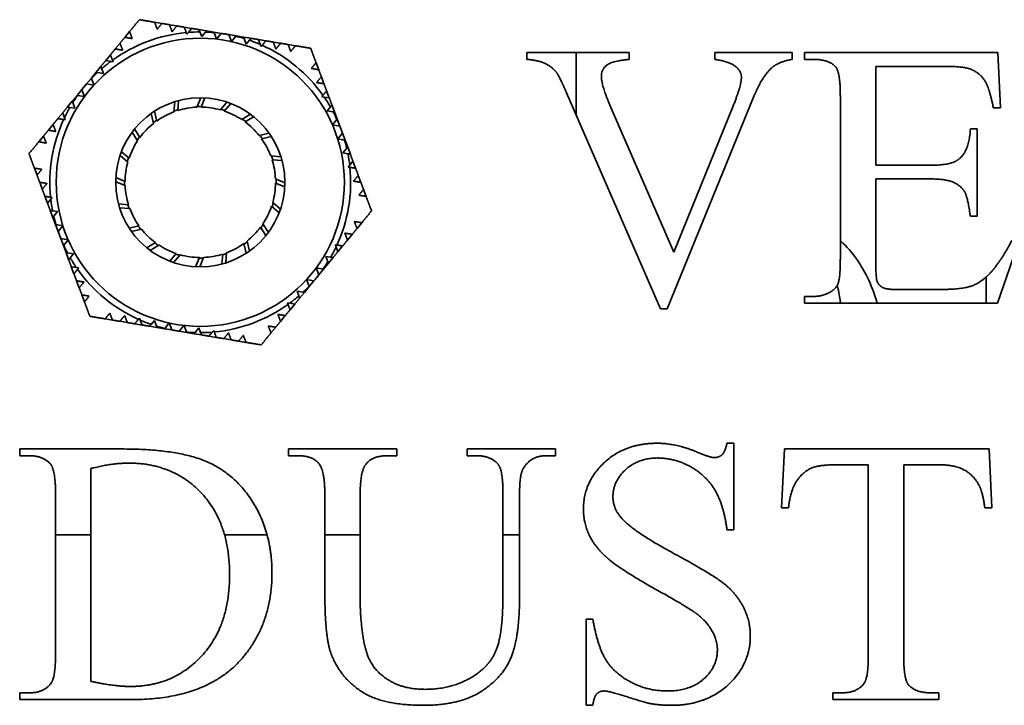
# Model space of a CAD drawing. Header units: millimetres. Extents: x 1093 to 1707, y 705 to 1275.
# Tile 3 of 5: x 1433 to 1512, y 1078 to 1132. Entities that reach past the tile are written whole.
import ezdxf

# ---------------------------------------------------------------- set-up
doc = ezdxf.new("R2010")
doc.units = ezdxf.units.MM
doc.header["$LTSCALE"] = 6.666667
doc.layers.add('Krawędzie widoczne(ISO)', color=7, linetype='Continuous', lineweight=35, true_color=0x262659)

msp = doc.modelspace()

# ---------------------------------------------------------------- linework, layer by layer
at = {"layer": 'Krawędzie widoczne(ISO)'}
for p, q in [((1444.263, 1132.257), (1444.852, 1132.159)), ((1441.889, 1131.05), (1442.268, 1131.51)), ((1445.447, 1132.06), (1446.035, 1131.962)), ((1446.63, 1131.862), (1447.219, 1131.764)), ((1446.84, 1131.304), (1446.792, 1131.431)), ((1446.956, 1131.445), (1446.84, 1131.304)), ((1447.219, 1131.764), (1446.956, 1131.445)), ((1447.814, 1131.665), (1448.402, 1131.567)), ((1448.023, 1131.106), (1447.882, 1131.483)), ((1448.328, 1131.476), (1448.023, 1131.106)), ((1448.998, 1131.467), (1448.402, 1131.567)), ((1448.998, 1131.467), (1449.586, 1131.369)), ((1448.998, 1131.467), (1449.011, 1131.432)), ((1449.206, 1130.91), (1449.011, 1131.432)), ((1449.583, 1131.366), (1449.208, 1130.909)), ((1449.583, 1131.366), (1449.586, 1131.369)), ((1449.884, 1131.319), (1449.586, 1131.369)), ((1441.126, 1130.124), (1441.505, 1130.584)), ((1450.181, 1131.27), (1449.884, 1131.319)), ((1450.181, 1131.27), (1450.77, 1131.172)), ((1450.181, 1131.27), (1450.183, 1131.266)), ((1450.39, 1130.712), (1450.183, 1131.266)), ((1450.746, 1131.143), (1450.391, 1130.712)), ((1450.746, 1131.143), (1450.77, 1131.172)), ((1451.365, 1131.072), (1450.77, 1131.172)), ((1451.365, 1131.072), (1451.953, 1130.974)), ((1451.574, 1130.513), (1451.406, 1130.962)), ((1451.83, 1130.824), (1451.574, 1130.513)), ((1452.548, 1130.875), (1453.137, 1130.776)), ((1452.693, 1130.488), (1452.548, 1130.875)), ((1453.732, 1130.677), (1454.321, 1130.579)), ((1452.758, 1130.316), (1452.693, 1130.488)), ((1452.844, 1130.421), (1452.758, 1130.316)), ((1454.916, 1130.48), (1455.504, 1130.381)), ((1473.964, 1129.832), (1482.134, 1129.832)), ((1473.964, 1129.292), (1473.964, 1129.832)), ((1477.909, 1124.847), (1477.909, 1129.832)), ((1482.134, 1129.832), (1482.134, 1129.292)), ((1488.964, 1129.832), (1495.124, 1129.832)), ((1488.964, 1129.292), (1488.964, 1129.832)), ((1495.124, 1129.832), (1495.124, 1129.292)), ((1496.121, 1129.832), (1511.546, 1129.832)), ((1496.121, 1129.292), (1496.121, 1129.832)), ((1511.546, 1129.832), (1511.758, 1125.436)), ((1440.363, 1129.197), (1440.742, 1129.658)), ((1440.77, 1129.129), (1440.363, 1129.197)), ((1440.951, 1129.099), (1440.77, 1129.129)), ((1440.904, 1129.227), (1440.951, 1129.099)), ((1457.149, 1129.027), (1457.358, 1128.468)), ((1496.824, 1129.292), (1496.121, 1129.292)), ((1439.6, 1128.271), (1439.217, 1127.805)), ((1439.6, 1128.271), (1439.979, 1128.732)), ((1440.189, 1128.173), (1439.716, 1128.252)), ((1440.047, 1128.55), (1440.189, 1128.173)), ((1501.807, 1128.737), (1501.807, 1120.845)), ((1507.298, 1128.737), (1501.807, 1128.737)), ((1438.837, 1127.345), (1439.217, 1127.805)), ((1439.23, 1127.77), (1439.217, 1127.805)), ((1439.23, 1127.77), (1439.425, 1127.248)), ((1457.569, 1127.903), (1457.778, 1127.345)), ((1438.074, 1126.419), (1438.454, 1126.879)), ((1438.645, 1127.112), (1438.454, 1126.879)), ((1438.455, 1126.875), (1438.454, 1126.879)), ((1438.455, 1126.875), (1438.662, 1126.321)), ((1438.837, 1127.345), (1438.645, 1127.112)), ((1438.837, 1127.345), (1438.842, 1127.344)), ((1439.425, 1127.247), (1438.842, 1127.344)), ((1457.99, 1126.779), (1458.199, 1126.221)), ((1437.311, 1125.492), (1437.691, 1125.953)), ((1438.074, 1126.419), (1437.691, 1125.953)), ((1438.074, 1126.419), (1438.111, 1126.412)), ((1438.662, 1126.321), (1438.111, 1126.412)), ((1445.805, 1125.102), (1445.868, 1125.917)), ((1446.176, 1126.007), (1446.114, 1125.208)), ((1447.644, 1125.477), (1447.957, 1126.233)), ((1448.277, 1126.223), (1447.971, 1125.483)), ((1449.509, 1125.266), (1450.04, 1125.888)), ((1457.611, 1126.319), (1457.697, 1126.424)), ((1457.792, 1126.289), (1457.611, 1126.319)), ((1458.199, 1126.221), (1457.792, 1126.289)), ((1484.634, 1109.374), (1477.134, 1126.629)), ((1492.118, 1126.4), (1485.173, 1109.374)), ((1498.981, 1113.377), (1498.981, 1126.351)), ((1437.9, 1125.394), (1437.503, 1125.46)), ((1437.732, 1125.843), (1437.9, 1125.394)), ((1444.245, 1125.153), (1444.432, 1124.374)), ((1450.342, 1125.779), (1449.822, 1125.17)), ((1458.032, 1125.195), (1458.287, 1125.506)), ((1458.504, 1125.116), (1458.032, 1125.195)), ((1458.411, 1125.656), (1458.62, 1125.097)), ((1458.832, 1124.532), (1458.62, 1125.097)), ((1480.598, 1125.649), (1485.696, 1113.917)), ((1485.696, 1113.917), (1490.402, 1125.502)), ((1511.758, 1125.436), (1511.187, 1125.436)), ((1436.549, 1124.566), (1436.928, 1125.026)), ((1436.928, 1125.026), (1437.073, 1124.64)), ((1437.137, 1124.468), (1437.003, 1124.49)), ((1437.073, 1124.64), (1437.137, 1124.468)), ((1444.171, 1124.177), (1443.98, 1124.972)), ((1451.218, 1124.488), (1451.915, 1124.915)), ((1452.168, 1124.719), (1451.485, 1124.3)), ((1458.453, 1124.072), (1458.808, 1124.503)), ((1458.832, 1124.532), (1458.808, 1124.503)), ((1458.832, 1124.532), (1459.041, 1123.973)), ((1435.786, 1123.64), (1436.165, 1124.1)), ((1442.672, 1123.743), (1443.091, 1123.06)), ((1459.036, 1123.974), (1458.453, 1124.071)), ((1459.036, 1123.974), (1459.041, 1123.973)), ((1459.146, 1123.691), (1459.041, 1123.973)), ((1459.252, 1123.408), (1459.146, 1123.691)), ((1509.356, 1123.753), (1509.896, 1123.753)), ((1509.896, 1123.753), (1509.896, 1116.776)), ((1435.023, 1122.713), (1435.402, 1123.174)), ((1442.903, 1122.793), (1442.476, 1123.49)), ((1452.602, 1123.22), (1453.397, 1123.411)), ((1453.578, 1123.146), (1452.799, 1122.959)), ((1458.874, 1122.948), (1459.249, 1123.405)), ((1459.425, 1122.855), (1458.874, 1122.947)), ((1459.252, 1123.408), (1459.249, 1123.405)), ((1459.252, 1123.408), (1459.461, 1122.849)), ((1459.425, 1122.855), (1459.461, 1122.849)), ((1459.673, 1122.284), (1459.461, 1122.849)), ((1459.294, 1121.824), (1459.598, 1122.193)), ((1459.673, 1122.284), (1459.882, 1121.725)), ((1442.126, 1121.084), (1441.504, 1121.615)), ((1441.612, 1121.917), (1442.222, 1121.397)), ((1453.527, 1121.587), (1454.343, 1121.523)), ((1454.432, 1121.215), (1453.634, 1121.278)), ((1459.691, 1121.757), (1459.294, 1121.824)), ((1459.831, 1120.841), (1460.094, 1121.16)), ((1460.094, 1121.16), (1460.303, 1120.602)), ((1434.881, 1120.053), (1434.672, 1120.612)), ((1459.714, 1120.7), (1459.831, 1120.841)), ((1459.849, 1120.677), (1459.714, 1120.7)), ((1501.807, 1120.845), (1506.203, 1120.845)), ((1441.168, 1119.852), (1441.909, 1119.546)), ((1453.902, 1119.747), (1454.658, 1119.435)), ((1460.515, 1120.037), (1460.724, 1119.478)), ((1501.807, 1119.75), (1501.807, 1113.165)), ((1506.203, 1119.75), (1501.807, 1119.75)), ((1435.302, 1118.93), (1435.093, 1119.488)), ((1441.914, 1119.219), (1441.158, 1119.531)), ((1454.648, 1119.114), (1453.908, 1119.421)), ((1460.935, 1118.913), (1461.144, 1118.354)), ((1435.723, 1117.806), (1435.514, 1118.365)), ((1435.985, 1118.125), (1435.723, 1117.806)), ((1435.968, 1118.289), (1436.102, 1118.266)), ((1436.102, 1118.266), (1435.985, 1118.125)), ((1436.144, 1116.682), (1435.934, 1117.241)), ((1441.384, 1117.751), (1442.183, 1117.689)), ((1442.289, 1117.379), (1441.474, 1117.443)), ((1454.204, 1117.05), (1453.595, 1117.57)), ((1453.691, 1117.882), (1454.313, 1117.351)), ((1436.126, 1117.209), (1436.523, 1117.143)), ((1436.144, 1116.682), (1436.355, 1116.117)), ((1436.523, 1117.143), (1436.218, 1116.773)), ((1509.896, 1116.776), (1509.356, 1116.776)), ((1436.564, 1115.558), (1436.355, 1116.117)), ((1436.392, 1116.111), (1436.355, 1116.117)), ((1436.392, 1116.111), (1436.942, 1116.019)), ((1436.943, 1116.018), (1436.567, 1115.562)), ((1442.239, 1115.82), (1443.018, 1116.007)), ((1443.214, 1115.746), (1442.419, 1115.555)), ((1453.144, 1115.223), (1452.725, 1115.906)), ((1452.913, 1116.174), (1453.341, 1115.477)), ((1460.794, 1116.253), (1460.414, 1115.792)), ((1436.564, 1115.558), (1436.567, 1115.562)), ((1436.564, 1115.558), (1436.67, 1115.276)), ((1436.67, 1115.276), (1436.776, 1114.993)), ((1436.985, 1114.434), (1436.776, 1114.993)), ((1436.78, 1114.992), (1436.776, 1114.993)), ((1436.78, 1114.992), (1437.363, 1114.895)), ((1437.364, 1114.894), (1437.009, 1114.463)), ((1460.031, 1115.326), (1459.652, 1114.866)), ((1436.985, 1114.434), (1437.009, 1114.463)), ((1436.985, 1114.434), (1437.197, 1113.869)), ((1443.648, 1114.247), (1444.331, 1114.666)), ((1444.599, 1114.478), (1443.902, 1114.051)), ((1451.572, 1113.814), (1451.384, 1114.592)), ((1451.645, 1114.789), (1451.837, 1113.994)), ((1458.744, 1114.327), (1458.68, 1114.498)), ((1458.68, 1114.498), (1458.814, 1114.476)), ((1458.889, 1113.94), (1458.744, 1114.327)), ((1459.268, 1114.4), (1458.889, 1113.94)), ((1513.262, 1114.848), (1511.53, 1109.832)), ((1437.406, 1113.311), (1437.197, 1113.869)), ((1437.313, 1113.85), (1437.785, 1113.771)), ((1437.785, 1113.771), (1437.529, 1113.46)), ((1445.475, 1113.187), (1445.995, 1113.796)), ((1446.307, 1113.701), (1445.777, 1113.079)), ((1447.539, 1112.743), (1447.846, 1113.483)), ((1448.173, 1113.489), (1447.86, 1112.733)), ((1449.64, 1112.959), (1449.703, 1113.758)), ((1450.012, 1113.864), (1449.948, 1113.049)), ((1458.085, 1113.124), (1457.917, 1113.572)), ((1457.917, 1113.572), (1458.314, 1113.506)), ((1458.505, 1113.474), (1458.126, 1113.013)), ((1437.827, 1112.187), (1437.617, 1112.745)), ((1437.617, 1112.745), (1438.025, 1112.677)), ((1438.025, 1112.677), (1438.206, 1112.647)), ((1438.206, 1112.647), (1438.119, 1112.542)), ((1457.361, 1112.091), (1457.154, 1112.645)), ((1457.155, 1112.646), (1457.705, 1112.554)), ((1457.742, 1112.548), (1457.363, 1112.087)), ((1457.742, 1112.548), (1457.705, 1112.554)), ((1457.742, 1112.548), (1458.126, 1113.013)), ((1456.587, 1111.196), (1456.391, 1111.718)), ((1456.392, 1111.719), (1456.975, 1111.622)), ((1456.979, 1111.621), (1457.171, 1111.854)), ((1457.171, 1111.854), (1457.363, 1112.087)), ((1457.361, 1112.091), (1457.363, 1112.087)), ((1510.629, 1109.832), (1510.629, 1111.932)), ((1438.247, 1111.063), (1438.038, 1111.622)), ((1456.216, 1110.695), (1456.6, 1111.161)), ((1456.587, 1111.196), (1456.6, 1111.161)), ((1456.979, 1111.621), (1456.6, 1111.161)), ((1456.979, 1111.621), (1456.975, 1111.622)), ((1503.458, 1110.926), (1506.856, 1110.926)), ((1438.668, 1109.939), (1438.459, 1110.498)), ((1455.769, 1110.416), (1455.628, 1110.793)), ((1455.628, 1110.793), (1456.1, 1110.714)), ((1456.216, 1110.695), (1455.837, 1110.235)), ((1496.121, 1110.371), (1496.824, 1110.371)), ((1496.121, 1109.832), (1496.121, 1110.371)), ((1454.913, 1109.74), (1454.865, 1109.867)), ((1454.865, 1109.867), (1455.046, 1109.837)), ((1455.046, 1109.837), (1455.454, 1109.769)), ((1455.454, 1109.769), (1455.074, 1109.308)), ((1485.173, 1109.374), (1484.634, 1109.374)), ((1511.53, 1109.832), (1496.121, 1109.832)), ((1440.901, 1108.487), (1440.312, 1108.585)), ((1442.972, 1108.545), (1443.059, 1108.65)), ((1443.059, 1108.65), (1443.123, 1108.478)), ((1454.691, 1108.842), (1454.311, 1108.382)), ((1442.084, 1108.289), (1441.496, 1108.387)), ((1443.268, 1108.092), (1442.68, 1108.19)), ((1443.123, 1108.478), (1443.268, 1108.092)), ((1444.452, 1107.894), (1443.863, 1107.992)), ((1443.987, 1108.142), (1444.243, 1108.453)), ((1444.243, 1108.453), (1444.41, 1108.004)), ((1444.452, 1107.894), (1445.047, 1107.795)), ((1445.071, 1107.823), (1445.047, 1107.795)), ((1445.635, 1107.696), (1445.047, 1107.795)), ((1445.071, 1107.823), (1445.425, 1108.254)), ((1445.427, 1108.254), (1445.634, 1107.701)), ((1446.233, 1107.601), (1446.609, 1108.057)), ((1446.61, 1108.057), (1446.806, 1107.534)), ((1447.489, 1107.49), (1447.793, 1107.86)), ((1447.793, 1107.86), (1447.935, 1107.483)), ((1453.928, 1107.916), (1453.548, 1107.456)), ((1445.635, 1107.696), (1445.634, 1107.701)), ((1445.635, 1107.696), (1445.933, 1107.647)), ((1445.933, 1107.647), (1446.23, 1107.597)), ((1446.233, 1107.601), (1446.23, 1107.597)), ((1446.819, 1107.499), (1446.23, 1107.597)), ((1446.819, 1107.499), (1446.806, 1107.534)), ((1446.819, 1107.499), (1447.414, 1107.4)), ((1448.003, 1107.301), (1447.414, 1107.4)), ((1448.598, 1107.202), (1448.86, 1107.521)), ((1449.186, 1107.104), (1448.598, 1107.202)), ((1448.86, 1107.521), (1448.977, 1107.663)), ((1448.977, 1107.663), (1449.025, 1107.535)), ((1450.37, 1106.906), (1449.781, 1107.005)), ((1451.553, 1106.709), (1450.965, 1106.807)), ((1489.937, 1098.656), (1490.476, 1098.656)), ((1490.476, 1098.656), (1490.476, 1091.745)), ((1433.499, 1098.199), (1441.636, 1098.199)), ((1433.499, 1097.66), (1433.499, 1098.199)), ((1434.25, 1097.66), (1433.499, 1097.66)), ((1454.937, 1097.66), (1454.937, 1098.199)), ((1454.937, 1098.199), (1463.58, 1098.199)), ((1455.688, 1097.66), (1454.937, 1097.66)), ((1463.58, 1097.66), (1462.812, 1097.66)), ((1463.58, 1098.199), (1463.58, 1097.66)), ((1469.201, 1098.199), (1476.244, 1098.199)), ((1469.201, 1097.66), (1469.201, 1098.199)), ((1469.953, 1097.66), (1469.201, 1097.66)), ((1476.244, 1097.66), (1475.492, 1097.66)), ((1476.244, 1098.199), (1476.244, 1097.66)), ((1494.299, 1093.509), (1494.528, 1098.199)), ((1494.528, 1098.199), (1510.852, 1098.199)), ((1510.852, 1098.199), (1511.064, 1093.509)), ((1501.211, 1096.941), (1498.809, 1096.941)), ((1501.211, 1081.663), (1501.211, 1096.941)), ((1504.038, 1096.941), (1504.038, 1081.663)), ((1506.848, 1096.941), (1504.038, 1096.941)), ((1439.185, 1096.647), (1439.185, 1079.653)), ((1436.358, 1081.745), (1436.358, 1094.653)), ((1457.845, 1086.843), (1457.845, 1094.653)), ((1460.672, 1094.653), (1460.672, 1085.944)), ((1472.061, 1086.565), (1472.061, 1094.653)), ((1473.384, 1094.539), (1473.384, 1086.434)), ((1494.855, 1093.509), (1494.299, 1093.509)), ((1511.064, 1093.509), (1510.508, 1093.509)), ((1439.185, 1091.34), (1436.358, 1091.34)), ((1453.245, 1091.34), (1449.847, 1091.34)), ((1460.672, 1091.34), (1457.845, 1091.34)), ((1473.384, 1091.34), (1472.061, 1091.34)), ((1490.476, 1091.745), (1489.937, 1091.745)), ((1478.695, 1084.604), (1479.234, 1084.604)), ((1478.695, 1077.741), (1478.695, 1084.604)), ((1433.499, 1078.738), (1434.25, 1078.738)), ((1433.499, 1078.199), (1433.499, 1078.738)), ((1498.384, 1078.199), (1498.384, 1078.738)), ((1498.384, 1078.738), (1499.087, 1078.738)), ((1506.162, 1078.738), (1506.848, 1078.738)), ((1506.848, 1078.738), (1506.848, 1078.199)), ((1442.437, 1078.199), (1433.499, 1078.199)), ((1506.848, 1078.199), (1498.384, 1078.199)), ((1479.234, 1077.741), (1478.695, 1077.741))]:
    msp.add_line(p, q, dxfattribs=at)
for radius in [11.5, 6.75]:
    msp.add_circle((1447.908, 1119.483), radius, dxfattribs=at)
for radius, start, end in [(12, 95.33846, 125.71195), (12, 90.12543, 94.55072), (12, 84.72903, 87.99738), (12, 80.52521, 81.97649), (12, 79.07392, 80.52521), (12, 73.05303, 76.32138), (12, 66.4997, 70.92498), (12, 35.33846, 65.71195), (12, 126.4997, 130.92498), (12, 133.05303, 136.32138), (12, 140.52521, 141.97649), (12, 139.07392, 140.52521), (12, 144.72903, 147.99738), (12, 30.12543, 34.55072), (12, 150.12543, 154.55072), (6, 110.52521, 125.40239), (6.05, 107.21238, 110.3046), (6, 92.52521, 107.40239), (6.05, 89.21238, 92.3046), (6, 74.52521, 89.40239), (6.05, 71.21238, 74.3046), (6, 56.52521, 71.40239), (12, 24.72903, 27.99738), (12, 155.33846, 185.71195), (6.05, 125.21238, 128.3046), (6.05, 53.21238, 56.3046), (6, 38.52521, 53.40239), (6, 128.52521, 143.40239), (12, 20.52521, 21.97649), (12, 19.07392, 20.52521), (6, 146.52521, 161.40239), (6.05, 143.21238, 146.3046), (6.05, 35.21238, 38.3046), (6, 20.52521, 35.40239), (12, 13.05303, 16.32138), (6.05, 161.21238, 164.3046), (6.05, 17.21238, 20.3046), (6, 2.52521, 17.40239), (12, 6.4997, 10.92498), (6, 164.52521, 179.40239), (12, 335.33846, 5.71195), (6.05, 359.21238, 2.3046), (6.05, 179.21238, 182.3046), (6, 182.52521, 197.40239), (6, 344.52521, 359.40239), (12, 186.4997, 190.92498), (6.05, 197.21238, 200.3046), (6, 200.52521, 215.40239), (6, 326.52521, 341.40239), (6.05, 341.21238, 344.3046), (12, 193.05303, 196.32138), (6.05, 215.21238, 218.3046), (6, 218.52521, 233.40239), (6, 308.52521, 323.40239), (6.05, 323.21238, 326.3046), (12, 199.07392, 200.52521), (12, 200.52521, 201.97649), (12, 204.72903, 207.99738), (6.05, 233.21238, 236.3046), (6, 236.52521, 251.40239), (6, 290.52521, 305.40239), (6.05, 305.21238, 308.3046), (12, 330.12543, 334.55072), (12, 210.12543, 214.55072), (6.05, 251.21238, 254.3046), (6, 254.52521, 269.40239), (6.05, 269.21238, 272.3046), (6, 272.52521, 287.40239), (6.05, 287.21238, 290.3046), (12, 215.33846, 245.71195), (12, 324.72903, 327.99738), (12, 319.07392, 320.52521), (12, 320.52521, 321.97649), (12, 313.05303, 316.32138), (12, 306.4997, 310.92498), (12, 275.33846, 305.71195), (12, 246.4997, 250.92498), (12, 253.05303, 256.32138), (12, 259.07392, 260.52521), (12, 260.52521, 261.97649), (12, 264.72903, 267.99738), (12, 270.12543, 274.55072)]:
    msp.add_arc((1447.908, 1119.483), radius, start, end, dxfattribs=at)
for points, weights in [([(1442.268, 1131.51), (1442.651, 1131.975), (1443.05, 1132.46)], [1.03615699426, 1.03443691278, 1.03059895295]), ([(1443.05, 1132.46), (1443.669, 1132.357), (1444.263, 1132.257)], [1.03059895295, 1.03443691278, 1.03615699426]), ([(1444.263, 1132.257), (1444.37, 1131.972), (1444.472, 1131.699)], [1.11875016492, 1.11299129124, 1.10667789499]), ([(1444.472, 1131.699), (1444.659, 1131.926), (1444.852, 1132.159)], [2.51583023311, 2.49767251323, 2.47831262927]), ([(1444.852, 1132.159), (1445.152, 1132.109), (1445.447, 1132.06)], [2.38492444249, 2.39631910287, 2.40645676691]), ([(1442.477, 1130.952), (1442.375, 1131.225), (1442.268, 1131.51)], [1.106677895, 1.11299129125, 1.11875016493]), ([(1445.447, 1132.06), (1445.554, 1131.774), (1445.656, 1131.501)], [1.00346989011, 1.00262710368, 1.00121647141]), ([(1445.656, 1131.501), (1445.843, 1131.728), (1446.035, 1131.962)], [2.64257377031, 2.6197340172, 2.5955942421]), ([(1446.035, 1131.962), (1446.335, 1131.912), (1446.63, 1131.862)], [2.4257172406, 2.43500827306, 2.44291812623]), ([(1446.63, 1131.862), (1446.713, 1131.643), (1446.792, 1131.431)], [1.00227152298, 1.00131282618, 1]), ([(1447.219, 1131.764), (1447.518, 1131.714), (1447.814, 1131.665)], [2.45746040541, 2.46421278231, 2.469482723]), ([(1447.814, 1131.665), (1447.848, 1131.573), (1447.882, 1131.483)], [1.00107831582, 1.00057122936, 1]), ([(1448.328, 1131.476), (1448.365, 1131.521), (1448.402, 1131.567)], [1, 1.00039185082, 1.00075998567]), ([(1441.505, 1130.584), (1441.695, 1130.815), (1441.889, 1131.05)], [2.40645676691, 2.39631910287, 2.38492444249]), ([(1441.714, 1130.025), (1441.612, 1130.298), (1441.505, 1130.584)], [1.00121647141, 1.00262710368, 1.00346989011]), ([(1441.889, 1131.05), (1442.187, 1131), (1442.477, 1130.952)], [2.47831262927, 2.49767251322, 2.51583023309]), ([(1451.365, 1131.072), (1451.386, 1131.017), (1451.406, 1130.962)], [1.00075998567, 1.00039185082, 1]), ([(1451.83, 1130.824), (1451.891, 1130.899), (1451.953, 1130.974)], [1, 1.00057122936, 1.00107831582]), ([(1451.953, 1130.974), (1452.249, 1130.925), (1452.548, 1130.875)], [2.469482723, 2.46421278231, 2.45746040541]), ([(1452.844, 1130.421), (1452.988, 1130.595), (1453.137, 1130.776)], [1, 1.00131282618, 1.00227152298]), ([(1453.137, 1130.776), (1453.432, 1130.727), (1453.732, 1130.677)], [2.44291812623, 2.43500827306, 2.4257172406]), ([(1453.732, 1130.677), (1453.838, 1130.393), (1453.941, 1130.118)], [2.5955942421, 2.6197340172, 2.64257377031]), ([(1453.941, 1130.118), (1454.126, 1130.343), (1454.321, 1130.579)], [1.00121647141, 1.00262710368, 1.00346989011]), ([(1454.321, 1130.579), (1454.616, 1130.53), (1454.916, 1130.48)], [2.40645676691, 2.39631910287, 2.38492444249]), ([(1440.742, 1129.658), (1440.933, 1129.889), (1441.126, 1130.124)], [2.44291812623, 2.43500827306, 2.4257172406]), ([(1441.126, 1130.124), (1441.425, 1130.074), (1441.714, 1130.025)], [2.5955942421, 2.6197340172, 2.64257377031]), ([(1454.916, 1130.48), (1455.022, 1130.196), (1455.125, 1129.921)], [2.47831262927, 2.49767251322, 2.51583023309]), ([(1455.125, 1129.921), (1455.31, 1130.146), (1455.504, 1130.381)], [1.106677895, 1.11299129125, 1.11875016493]), ([(1455.504, 1130.381), (1456.098, 1130.282), (1456.717, 1130.179)], [1.03615699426, 1.03443691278, 1.03059895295]), ([(1456.717, 1130.179), (1456.937, 1129.591), (1457.149, 1129.027)], [1.03059895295, 1.03443691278, 1.03615699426]), ([(1439.979, 1128.732), (1440.17, 1128.963), (1440.363, 1129.197)], [2.469482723, 2.46421278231, 2.45746040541]), ([(1440.904, 1129.227), (1440.824, 1129.438), (1440.742, 1129.658)], [1, 1.00131282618, 1.00227152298]), ([(1457.149, 1129.027), (1456.955, 1128.792), (1456.769, 1128.567)], [1.11875016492, 1.11299129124, 1.106677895]), ([(1439.6, 1128.271), (1439.658, 1128.261), (1439.716, 1128.252)], [1.00075998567, 1.00039185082, 1]), ([(1440.047, 1128.55), (1440.014, 1128.64), (1439.979, 1128.732)], [1, 1.00057122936, 1.00107831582]), ([(1456.769, 1128.567), (1457.06, 1128.518), (1457.358, 1128.468)], [2.51583023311, 2.49767251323, 2.47831262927]), ([(1457.358, 1128.468), (1457.464, 1128.183), (1457.569, 1127.903)], [2.38492444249, 2.39631910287, 2.40645676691]), ([(1457.569, 1127.903), (1457.375, 1127.668), (1457.19, 1127.443)], [1.00346989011, 1.00262710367, 1.00121647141]), ([(1457.19, 1127.443), (1457.48, 1127.394), (1457.778, 1127.345)], [2.64257377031, 2.6197340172, 2.5955942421]), ([(1457.99, 1126.779), (1457.841, 1126.598), (1457.697, 1126.424)], [1.00227152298, 1.00131282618, 1]), ([(1457.778, 1127.345), (1457.885, 1127.06), (1457.99, 1126.779)], [2.4257172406, 2.43500827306, 2.44291812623]), ([(1437.732, 1125.843), (1437.711, 1125.897), (1437.691, 1125.953)], [1, 1.00039185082, 1.00075998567]), ([(1458.199, 1126.221), (1458.306, 1125.937), (1458.411, 1125.656)], [2.45746040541, 2.46421278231, 2.469482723]), ([(1436.928, 1125.026), (1437.121, 1125.261), (1437.311, 1125.492)], [2.45746040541, 2.46421278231, 2.469482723]), ([(1437.311, 1125.492), (1437.408, 1125.476), (1437.503, 1125.46)], [1.00107831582, 1.00057122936, 1]), ([(1458.411, 1125.656), (1458.349, 1125.58), (1458.287, 1125.506)], [1.00107831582, 1.00057122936, 1]), ([(1458.504, 1125.116), (1458.562, 1125.107), (1458.62, 1125.097)], [1, 1.00039185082, 1.00075998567]), ([(1436.165, 1124.1), (1436.358, 1124.335), (1436.549, 1124.566)], [2.4257172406, 2.43500827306, 2.44291812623]), ([(1436.549, 1124.566), (1436.78, 1124.527), (1437.003, 1124.49)], [1.00227152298, 1.00131282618, 1]), ([(1435.402, 1123.174), (1435.596, 1123.409), (1435.786, 1123.64)], [2.38492444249, 2.39631910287, 2.40645676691]), ([(1435.786, 1123.64), (1436.087, 1123.589), (1436.374, 1123.541)], [1.00346989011, 1.00262710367, 1.00121647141]), ([(1436.374, 1123.541), (1436.271, 1123.816), (1436.165, 1124.1)], [2.64257377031, 2.6197340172, 2.5955942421]), ([(1434.241, 1121.764), (1434.64, 1122.249), (1435.023, 1122.713)], [1.03059895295, 1.03443691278, 1.03615699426]), ([(1435.023, 1122.713), (1435.324, 1122.663), (1435.611, 1122.615)], [1.11875016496, 1.11299129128, 1.10667789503]), ([(1435.611, 1122.615), (1435.508, 1122.891), (1435.402, 1123.174)], [2.51583023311, 2.49767251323, 2.47831262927]), ([(1459.673, 1122.284), (1459.635, 1122.239), (1459.598, 1122.193)], [1.00075998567, 1.00039185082, 1]), ([(1434.672, 1120.612), (1434.461, 1121.176), (1434.241, 1121.764)], [1.03615699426, 1.03443691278, 1.03059895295]), ([(1459.691, 1121.757), (1459.786, 1121.742), (1459.882, 1121.725)], [1, 1.00057122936, 1.00107831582]), ([(1459.882, 1121.725), (1459.987, 1121.444), (1460.094, 1121.16)], [2.469482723, 2.46421278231, 2.45746040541]), ([(1435.261, 1120.514), (1434.973, 1120.562), (1434.672, 1120.612)], [1.10667789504, 1.11299129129, 1.11875016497]), ([(1434.881, 1120.053), (1435.074, 1120.287), (1435.261, 1120.514)], [2.47831262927, 2.49767251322, 2.51583023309]), ([(1459.849, 1120.677), (1460.072, 1120.64), (1460.303, 1120.602)], [1, 1.00131282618, 1.00227152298]), ([(1460.303, 1120.602), (1460.408, 1120.321), (1460.515, 1120.037)], [2.44291812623, 2.43500827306, 2.4257172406]), ([(1435.093, 1119.488), (1434.988, 1119.768), (1434.881, 1120.053)], [2.40645676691, 2.39631910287, 2.38492444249]), ([(1460.515, 1120.037), (1460.322, 1119.803), (1460.135, 1119.576)], [2.5955942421, 2.6197340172, 2.64257377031]), ([(1460.135, 1119.576), (1460.423, 1119.528), (1460.724, 1119.478)], [1.00121647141, 1.00262710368, 1.00346989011]), ([(1435.681, 1119.39), (1435.394, 1119.438), (1435.093, 1119.488)], [1.00121647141, 1.00262710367, 1.00346989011]), ([(1435.302, 1118.93), (1435.495, 1119.164), (1435.681, 1119.39)], [2.5955942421, 2.6197340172, 2.64257377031]), ([(1435.514, 1118.365), (1435.409, 1118.645), (1435.302, 1118.93)], [2.44291812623, 2.43500827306, 2.4257172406]), ([(1460.935, 1118.913), (1460.743, 1118.679), (1460.556, 1118.452)], [2.47831262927, 2.49767251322, 2.51583023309]), ([(1460.724, 1119.478), (1460.829, 1119.198), (1460.935, 1118.913)], [2.40645676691, 2.39631910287, 2.38492444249]), ([(1435.968, 1118.289), (1435.745, 1118.326), (1435.514, 1118.365)], [1, 1.00131282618, 1.00227152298]), ([(1460.556, 1118.452), (1460.843, 1118.404), (1461.144, 1118.354)], [1.10667789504, 1.11299129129, 1.11875016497]), ([(1461.144, 1118.354), (1461.355, 1117.79), (1461.576, 1117.202)], [1.03615699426, 1.03443691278, 1.03059895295]), ([(1435.934, 1117.241), (1435.829, 1117.522), (1435.723, 1117.806)], [2.469482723, 2.46421278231, 2.45746040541]), ([(1436.126, 1117.209), (1436.031, 1117.225), (1435.934, 1117.241)], [1, 1.00057122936, 1.00107831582]), ([(1436.144, 1116.682), (1436.181, 1116.728), (1436.218, 1116.773)], [1.00075998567, 1.00039185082, 1]), ([(1461.576, 1117.202), (1461.176, 1116.717), (1460.794, 1116.253)], [1.03059895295, 1.03443691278, 1.03615699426]), ([(1460.414, 1115.792), (1460.221, 1115.557), (1460.031, 1115.326)], [2.38492444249, 2.39631910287, 2.40645676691]), ([(1460.205, 1116.351), (1460.308, 1116.075), (1460.414, 1115.792)], [2.51583023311, 2.49767251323, 2.47831262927]), ([(1460.794, 1116.253), (1460.493, 1116.303), (1460.205, 1116.351)], [1.11875016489, 1.11299129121, 1.10667789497]), ([(1459.652, 1114.866), (1459.458, 1114.631), (1459.268, 1114.4)], [2.4257172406, 2.43500827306, 2.44291812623]), ([(1459.442, 1115.425), (1459.545, 1115.15), (1459.652, 1114.866)], [2.64257377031, 2.6197340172, 2.5955942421]), ([(1460.031, 1115.326), (1459.73, 1115.377), (1459.442, 1115.425)], [1.0034698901, 1.00262710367, 1.0012164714]), ([(1459.268, 1114.4), (1459.037, 1114.439), (1458.814, 1114.476)], [1.00227152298, 1.00131282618, 1]), ([(1437.313, 1113.85), (1437.255, 1113.86), (1437.197, 1113.869)], [1, 1.00039185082, 1.00075998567]), ([(1437.406, 1113.311), (1437.468, 1113.386), (1437.529, 1113.46)], [1.00107831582, 1.00057122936, 1]), ([(1437.617, 1112.745), (1437.511, 1113.029), (1437.406, 1113.311)], [2.45746040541, 2.46421278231, 2.469482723]), ([(1458.505, 1113.474), (1458.409, 1113.49), (1458.314, 1113.506)], [1.00107831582, 1.00057122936, 1]), ([(1458.889, 1113.94), (1458.696, 1113.706), (1458.505, 1113.474)], [2.45746040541, 2.46421278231, 2.469482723]), ([(1437.827, 1112.187), (1437.976, 1112.368), (1438.119, 1112.542)], [1.00227152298, 1.00131282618, 1]), ([(1458.085, 1113.124), (1458.105, 1113.069), (1458.126, 1113.013)], [1, 1.00039185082, 1.00075998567]), ([(1438.038, 1111.622), (1437.932, 1111.906), (1437.827, 1112.187)], [2.4257172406, 2.43500827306, 2.44291812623]), ([(1438.627, 1111.523), (1438.337, 1111.572), (1438.038, 1111.622)], [2.64257377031, 2.6197340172, 2.5955942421]), ([(1438.247, 1111.063), (1438.441, 1111.299), (1438.627, 1111.523)], [1.0034698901, 1.00262710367, 1.0012164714]), ([(1438.459, 1110.498), (1438.352, 1110.783), (1438.247, 1111.063)], [2.38492444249, 2.39631910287, 2.40645676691]), ([(1439.047, 1110.4), (1438.757, 1110.448), (1438.459, 1110.498)], [2.51583023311, 2.49767251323, 2.47831262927]), ([(1438.668, 1109.939), (1438.862, 1110.175), (1439.047, 1110.4)], [1.11875016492, 1.11299129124, 1.106677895]), ([(1455.837, 1110.235), (1455.646, 1110.003), (1455.454, 1109.769)], [2.469482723, 2.46421278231, 2.45746040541]), ([(1455.769, 1110.416), (1455.803, 1110.326), (1455.837, 1110.235)], [1, 1.00057122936, 1.00107831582]), ([(1456.216, 1110.695), (1456.158, 1110.705), (1456.1, 1110.714)], [1.00075998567, 1.00039185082, 1]), ([(1439.099, 1108.787), (1438.879, 1109.375), (1438.668, 1109.939)], [1.03059895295, 1.03443691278, 1.03615699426]), ([(1454.913, 1109.74), (1454.992, 1109.528), (1455.074, 1109.308)], [1, 1.00131282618, 1.00227152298]), ([(1440.312, 1108.585), (1439.719, 1108.684), (1439.099, 1108.787)], [1.03615699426, 1.03443691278, 1.03059895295]), ([(1440.692, 1109.045), (1440.506, 1108.82), (1440.312, 1108.585)], [1.10667789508, 1.11299129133, 1.11875016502]), ([(1440.901, 1108.487), (1440.795, 1108.77), (1440.692, 1109.045)], [2.47831262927, 2.49767251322, 2.51583023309]), ([(1441.875, 1108.848), (1441.69, 1108.623), (1441.496, 1108.387)], [1.00121647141, 1.00262710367, 1.00346989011]), ([(1442.084, 1108.289), (1441.978, 1108.573), (1441.875, 1108.848)], [2.5955942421, 2.6197340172, 2.64257377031]), ([(1454.691, 1108.842), (1454.392, 1108.892), (1454.102, 1108.941)], [2.5955942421, 2.6197340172, 2.64257377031]), ([(1454.102, 1108.941), (1454.204, 1108.668), (1454.311, 1108.382)], [1.00121647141, 1.00262710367, 1.00346989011]), ([(1455.074, 1109.308), (1454.884, 1109.077), (1454.691, 1108.842)], [2.44291812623, 2.43500827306, 2.4257172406]), ([(1441.496, 1108.387), (1441.201, 1108.437), (1440.901, 1108.487)], [2.40645676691, 2.39631910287, 2.38492444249]), ([(1442.68, 1108.19), (1442.384, 1108.239), (1442.084, 1108.289)], [2.44291812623, 2.43500827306, 2.4257172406]), ([(1442.972, 1108.545), (1442.829, 1108.371), (1442.68, 1108.19)], [1, 1.00131282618, 1.00227152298]), ([(1443.863, 1107.992), (1443.567, 1108.042), (1443.268, 1108.092)], [2.469482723, 2.46421278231, 2.45746040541]), ([(1443.987, 1108.142), (1443.925, 1108.068), (1443.863, 1107.992)], [1, 1.00057122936, 1.00107831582]), ([(1444.452, 1107.894), (1444.431, 1107.949), (1444.41, 1108.004)], [1.00075998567, 1.00039185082, 1]), ([(1453.928, 1107.916), (1453.63, 1107.966), (1453.339, 1108.014)], [2.47831262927, 2.49767251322, 2.51583023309]), ([(1453.339, 1108.014), (1453.442, 1107.741), (1453.548, 1107.456)], [1.106677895, 1.11299129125, 1.11875016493]), ([(1454.311, 1108.382), (1454.121, 1108.151), (1453.928, 1107.916)], [2.40645676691, 2.39631910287, 2.38492444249]), ([(1447.489, 1107.49), (1447.452, 1107.445), (1447.414, 1107.4)], [1, 1.00039185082, 1.00075998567]), ([(1448.003, 1107.301), (1447.968, 1107.393), (1447.935, 1107.483)], [1.00107831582, 1.00057122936, 1]), ([(1448.598, 1107.202), (1448.299, 1107.252), (1448.003, 1107.301)], [2.45746040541, 2.46421278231, 2.469482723]), ([(1449.186, 1107.104), (1449.104, 1107.323), (1449.025, 1107.535)], [1.00227152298, 1.00131282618, 1]), ([(1449.781, 1107.005), (1449.482, 1107.055), (1449.186, 1107.104)], [2.4257172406, 2.43500827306, 2.44291812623]), ([(1450.161, 1107.465), (1449.974, 1107.238), (1449.781, 1107.005)], [2.64257377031, 2.6197340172, 2.5955942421]), ([(1450.37, 1106.906), (1450.263, 1107.192), (1450.161, 1107.465)], [1.00346989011, 1.00262710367, 1.00121647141]), ([(1451.344, 1107.267), (1451.157, 1107.04), (1450.965, 1106.807)], [2.51583023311, 2.49767251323, 2.47831262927]), ([(1451.553, 1106.709), (1451.446, 1106.995), (1451.344, 1107.267)], [1.11875016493, 1.11299129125, 1.106677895]), ([(1453.548, 1107.456), (1453.166, 1106.991), (1452.767, 1106.506)], [1.03615699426, 1.03443691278, 1.03059895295]), ([(1450.965, 1106.807), (1450.665, 1106.857), (1450.37, 1106.906)], [2.38492444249, 2.39631910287, 2.40645676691]), ([(1452.767, 1106.506), (1452.147, 1106.61), (1451.553, 1106.709)], [1.03059895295, 1.03443691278, 1.03615699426])]:
    msp.add_rational_spline(points, weights, degree=2, dxfattribs=at)
for points in [[(1476.334, 1128.247), (1475.958, 1128.704), (1474.879, 1129.227), (1473.964, 1129.292)], [(1482.134, 1129.292), (1480.745, 1129.162), (1479.912, 1128.476), (1479.912, 1127.953)], [(1489.226, 1129.243), (1489.144, 1129.26), (1488.964, 1129.292)], [(1491.088, 1127.871), (1491.088, 1128.312), (1490.239, 1129.08), (1489.226, 1129.243)], [(1495.124, 1129.292), (1494.062, 1129.096), (1493.507, 1128.623)], [(1498.605, 1128.704), (1498.066, 1129.292), (1496.824, 1129.292)], [(1477.134, 1126.629), (1476.562, 1127.953), (1476.334, 1128.247)], [(1493.507, 1128.623), (1492.722, 1127.887), (1492.118, 1126.4)], [(1498.981, 1126.351), (1498.981, 1128.263), (1498.605, 1128.704)], [(1509.389, 1128.508), (1508.801, 1128.737), (1507.298, 1128.737)], [(1511.187, 1125.436), (1510.876, 1127.021), (1510.124, 1128.198), (1509.389, 1128.508)], [(1479.912, 1127.953), (1479.912, 1127.217), (1480.598, 1125.649)], [(1490.402, 1125.502), (1491.088, 1127.217), (1491.088, 1127.871)], [(1508.49, 1121.368), (1509.275, 1122.038), (1509.356, 1123.753)], [(1506.203, 1120.845), (1507.919, 1120.845), (1508.49, 1121.368)], [(1508.948, 1118.639), (1508.67, 1119.162), (1507.461, 1119.75), (1506.203, 1119.75)], [(1509.356, 1116.776), (1509.144, 1118.23), (1508.948, 1118.639)], [(1510.794, 1112.087), (1511.709, 1113.002), (1512.673, 1114.848)], [(1498.164, 1110.714), (1498.637, 1110.959), (1498.981, 1111.907), (1498.981, 1113.377)], [(1501.807, 1113.165), (1501.807, 1111.842), (1502.036, 1111.27), (1502.641, 1110.926), (1503.458, 1110.926)], [(1506.856, 1110.926), (1508.556, 1110.926), (1510.092, 1111.4), (1510.794, 1112.087)], [(1496.824, 1110.371), (1497.543, 1110.371), (1498.164, 1110.714)], [(1478.482, 1093.395), (1478.482, 1095.552), (1481.799, 1098.656), (1484.365, 1098.656)], [(1484.365, 1098.656), (1485.95, 1098.656), (1487.747, 1097.872)], [(1488.923, 1097.513), (1489.299, 1097.513), (1489.789, 1097.97), (1489.937, 1098.656)], [(1435.95, 1097.006), (1435.378, 1097.66), (1434.25, 1097.66)], [(1441.636, 1098.199), (1446.113, 1098.199), (1450.786, 1096.156), (1453.629, 1091.418), (1453.629, 1088.297)], [(1457.845, 1094.653), (1457.845, 1096.5), (1456.832, 1097.66), (1455.688, 1097.66)], [(1462.812, 1097.66), (1461.571, 1097.66), (1461.048, 1096.875)], [(1471.652, 1097.006), (1471.08, 1097.66), (1469.953, 1097.66)], [(1475.492, 1097.66), (1474.316, 1097.66), (1473.695, 1096.663)], [(1487.747, 1097.872), (1488.58, 1097.513), (1488.923, 1097.513)], [(1436.358, 1094.653), (1436.358, 1096.532), (1435.95, 1097.006)], [(1442.208, 1097.071), (1440.884, 1097.071), (1439.185, 1096.647)], [(1450.247, 1088.166), (1450.247, 1092.3), (1445.737, 1097.071), (1442.208, 1097.071)], [(1461.048, 1096.875), (1460.672, 1096.336), (1460.672, 1094.653)], [(1472.061, 1094.653), (1472.061, 1096.532), (1471.652, 1097.006)], [(1484.381, 1097.48), (1482.845, 1097.48), (1480.835, 1095.601), (1480.835, 1094.408)], [(1489.937, 1091.745), (1489.675, 1093.738), (1488.286, 1096.091), (1485.754, 1097.48), (1484.381, 1097.48)], [(1498.809, 1096.941), (1497.404, 1096.941), (1496.816, 1096.728)], [(1510.067, 1095.274), (1509.61, 1096.124), (1508.09, 1096.941), (1506.848, 1096.941)], [(1473.695, 1096.663), (1473.384, 1096.205), (1473.384, 1094.539)], [(1496.816, 1096.728), (1496.048, 1096.45), (1494.969, 1094.866), (1494.855, 1093.509)], [(1510.508, 1093.509), (1510.345, 1094.735), (1510.067, 1095.274)], [(1480.835, 1094.408), (1480.835, 1093.493), (1481.472, 1092.741)], [(1487.502, 1085.062), (1486.93, 1085.503), (1481.783, 1088.379), (1479.61, 1090.094), (1478.482, 1092.153), (1478.482, 1093.395)], [(1481.472, 1092.741), (1482.387, 1091.63), (1485.835, 1089.784)], [(1485.835, 1089.784), (1488.629, 1088.281), (1490.688, 1086.679), (1491.799, 1084.49), (1491.799, 1083.297)], [(1442.322, 1079.245), (1445.737, 1079.245), (1450.247, 1084.049), (1450.247, 1088.166)], [(1453.629, 1088.297), (1453.629, 1084.13), (1451.097, 1081.32)], [(1458.319, 1081.924), (1457.845, 1083.232), (1457.845, 1086.843)], [(1460.672, 1085.944), (1460.672, 1084.784), (1461.097, 1081.777), (1462.224, 1080.111), (1464.332, 1079.016), (1465.868, 1079.016)], [(1473.384, 1086.434), (1473.384, 1083.428), (1472.191, 1080.111), (1468.695, 1077.741), (1465.688, 1077.741)], [(1465.868, 1079.016), (1467.829, 1079.016), (1470.917, 1080.732), (1472.061, 1083.395), (1472.061, 1086.565)], [(1489.169, 1082.169), (1489.169, 1082.905), (1488.352, 1084.408), (1487.502, 1085.062)], [(1479.234, 1084.604), (1479.61, 1082.447), (1480.917, 1080.307), (1483.597, 1078.885), (1485.182, 1078.885)], [(1491.799, 1083.297), (1491.799, 1081.026), (1488.27, 1077.741), (1485.492, 1077.741)], [(1465.688, 1077.741), (1462.42, 1077.741), (1459.021, 1080.013), (1458.319, 1081.924)], [(1485.182, 1078.885), (1487.028, 1078.885), (1489.169, 1080.83), (1489.169, 1082.169)], [(1436.031, 1079.555), (1436.358, 1080.045), (1436.358, 1081.745)], [(1451.097, 1081.32), (1448.254, 1078.199), (1442.437, 1078.199)], [(1500.884, 1079.506), (1501.211, 1079.98), (1501.211, 1081.663)], [(1504.038, 1081.663), (1504.038, 1079.817), (1504.43, 1079.359)], [(1434.25, 1078.738), (1435.508, 1078.738), (1436.031, 1079.555)], [(1439.185, 1079.653), (1441.048, 1079.245), (1442.322, 1079.245)], [(1499.087, 1078.738), (1500.361, 1078.738), (1500.884, 1079.506)], [(1480.133, 1078.885), (1479.773, 1078.885), (1479.332, 1078.444), (1479.234, 1077.741)], [(1483.858, 1077.872), (1483.401, 1077.954), (1480.525, 1078.885), (1480.133, 1078.885)], [(1504.43, 1079.359), (1505.002, 1078.738), (1506.162, 1078.738)], [(1485.492, 1077.741), (1484.626, 1077.741), (1483.858, 1077.872)]]:
    msp.add_open_spline(points, degree=2, dxfattribs=at)
for points, knots in [([(1498.981, 1114.809), (1499.5, 1114.358), (1499.951, 1113.835), (1500.829, 1112.552), (1501.46, 1111.437), (1501.925, 1109.832)], [0.070994, 0.070994, 0.070994, 0.070994, 0.2793178, 0.2793178, 0.5374657, 0.5374657, 0.5374657, 0.5374657]), ([(1498.998, 1109.832), (1498.99, 1109.89), (1498.982, 1109.948), (1498.938, 1110.249), (1498.867, 1110.715), (1498.737, 1111.267)], [0.55410283, 0.55410283, 0.55410283, 0.55410283, 0.57167701, 0.57167701, 0.64557385, 0.64557385, 0.64557385, 0.64557385])]:
    msp.add_open_spline(points, degree=3, knots=knots, dxfattribs=at)

doc.saveas('drawing.dxf')
